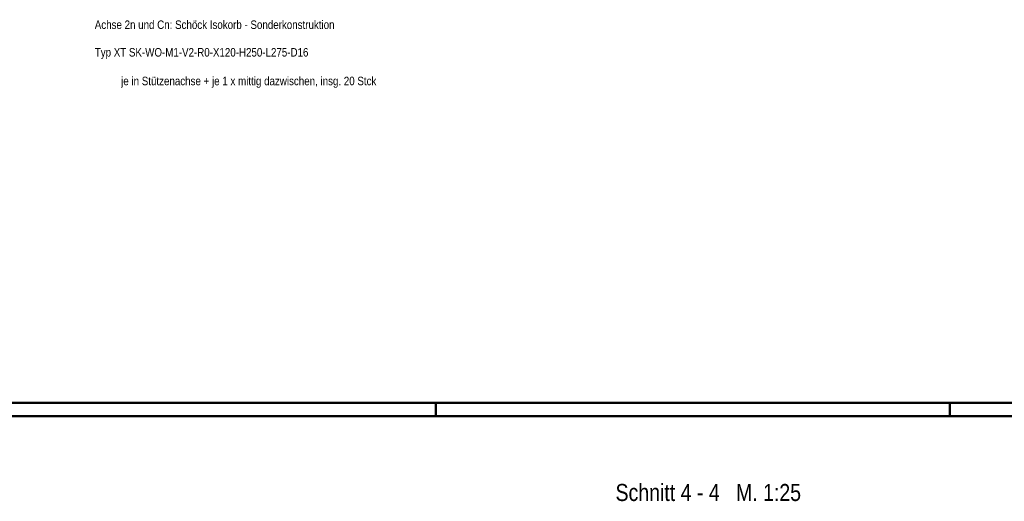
# Model space of a CAD drawing. Header units: millimetres. Extents: x -50 to 89, y -23 to 66.
# Tile 56 of 60: x 51 to 70, y 40 to 49. Entities that reach past the tile are written whole.
import ezdxf

# ---------------------------------------------------------------- set-up
doc = ezdxf.new("R2010")
doc.units = ezdxf.units.MM
doc.layers.add('Achsen', color=7, linetype='Continuous', lineweight=20)
doc.layers.add('Texte', color=7, linetype='Continuous', lineweight=20)
doc.styles.add('Arial Narrow', font='ARIALN.TTF')

msp = doc.modelspace()

# ---------------------------------------------------------------- linework, layer by layer
at = {"color": 4, "linetype": 'Continuous', "lineweight": 50}
for p, q in [((87.5, 42.05), (0, 42.05)), ((87.25, 41.8), (1, 41.8))]:
    msp.add_line(p, q, dxfattribs=at)
at = {"color": 4, "linetype": 'Continuous', "lineweight": 50, "ltscale": 0.2}
for p, q in [((59, 42.05), (59, 41.8)), ((68.5, 42.05), (68.5, 41.8))]:
    msp.add_line(p, q, dxfattribs=at)

# ---------------------------------------------------------------- texts
at = {"color": 2, "lineweight": 35, "style": 'Arial Narrow'}
msp.add_text('Achse 2n und Cn: Schöck Isokorb - Sonderkonstruktion', height=0.1575, dxfattribs=at).set_placement((52.692306, 48.960681))
at = {"layer": 'Achsen', "color": 2, "lineweight": 35, "style": 'Arial Narrow'}
for s, p in [('Typ XT SK-WO-M1-V2-R0-X120-H250-L275-D16', (52.692306, 48.450022)), ('je in Stützenachse + je 1 x mittig dazwischen, insg. 20 Stck', (53.179699, 47.920063))]:
    msp.add_text(s, height=0.1575, dxfattribs=at).set_placement(p)
at = {"layer": 'Texte', "color": 1, "lineweight": 70, "style": 'Arial Narrow'}
msp.add_text('Schnitt 4 - 4   M. 1:25', height=0.315, dxfattribs=at).set_placement((62.320637, 40.233415))

doc.saveas('drawing.dxf')
